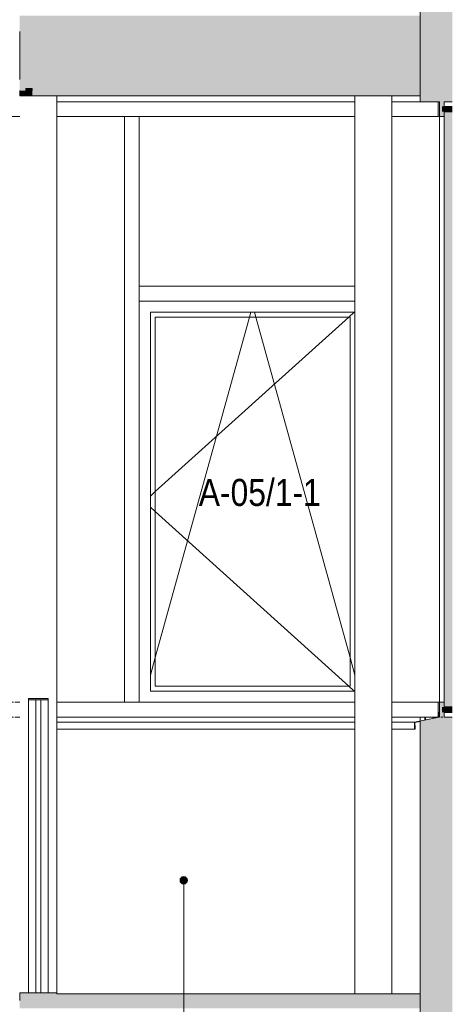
# Model space of a CAD drawing. Header units: millimetres. Extents: x -65 to 293624, y -1905 to 31061.
# Tile 255 of 256: x 129277 to 131032, y 16299 to 20299. Entities that reach past the tile are written whole.
import ezdxf

# ---------------------------------------------------------------- set-up
doc = ezdxf.new("R2010")
doc.units = ezdxf.units.MM
doc.header["$MEASUREMENT"] = 0
for name, color, linetype in [('00 Silt sein.AR', 7, 'Continuous'), ('00 Tekst.AR', 7, 'Continuous'), ('1232 Välisseinad.AR', 7, 'Continuous'), ('1244 Fassaadivarustus.AR', 7, 'Continuous'), ('1245 Klaasfassaadid.AR', 7, 'Continuous'), ('1247 Fassaadi valgusti.AR', 7, 'Continuous'), ('1251 Rõdupiirded.AR', 7, 'Continuous'), ('1253 Terrassipostid.AR', 7, 'Continuous'), ('1253 Välisterrassid.AR', 7, 'Continuous')]:
    doc.layers.add(name, color=color, linetype=linetype)
doc.styles.add('GENERATED_STYLE_4', font='txt', dxfattribs={"width": 0.84})

# ---------------------------------------------------------------- blocks, each defined once
blk = doc.blocks.new('Section Element_1042_3', base_point=(20443.1, 12361.4))
at = {"layer": '1253 Välisterrassid.AR', "linetype": 'Continuous', "lineweight": 0, "true_color": 0x000000}
for points in [[(129276.9, 20315.4), (129276.9, 20283.4), (130901.9, 20283.4), (130901.9, 20315.4)], [(129276.9, 20283.4), (129276.9, 20251.4), (130901.9, 20251.4), (130901.9, 20283.4)], [(130901.9, 20056.4), (130901.9, 20251.4), (129276.9, 20251.4), (129276.9, 20056.4)], [(130901.9, 20011.4), (130901.9, 20056.4), (129276.9, 20056.4), (129276.9, 20011.4), (129301.9, 20011.4), (129301.9, 20020.4), (129327.9, 20020.4), (129327.9, 20011.4)], [(129276.9, 20011.4), (129276.9, 19990.4), (129301.9, 19990.4), (129301.9, 20011.4)], [(130901.9, 19990.4), (130901.9, 20011.4), (129327.9, 20011.4), (129327.9, 19990.4)]]:
    blk.add_hatch(color=178, dxfattribs=at).paths.add_polyline_path(points)
at = {"layer": '1253 Välisterrassid.AR', "color": 7, "linetype": 'Continuous', "lineweight": 13}
for p, q in [((129276.9, 20251.4), (129276.9, 20056.4)), ((129276.9, 20011.4), (129276.9, 19990.4))]:
    blk.add_line(p, q, dxfattribs=at)
at = {"layer": '1253 Välisterrassid.AR', "color": 7, "linetype": 'Continuous', "lineweight": 15}
for p, q in [((129301.9, 19990.4), (129276.9, 19990.4)), ((130901.9, 19990.4), (129327.9, 19990.4))]:
    blk.add_line(p, q, dxfattribs=at)
blk = doc.blocks.new('Section Element_1104_3', base_point=(20443.1, 12361.4))
at = {"layer": '1232 Välisseinad.AR', "linetype": 'Continuous', "lineweight": 0, "true_color": 0x000000}
for points in [[(130901.9, 17449), (130901.9, 15966.4), (130922.9, 15966.4), (130922.9, 17453.5)], [(130922.9, 17453.5), (130922.9, 15966.4), (130954.9, 15966.4), (130954.9, 17460.3)], [(130979.9, 17465.4), (130979.9, 17465.6), (130954.9, 17460.3), (130954.9, 15966.4), (130986.9, 15966.4), (130986.9, 17465.4)], [(130986.9, 17465.4), (130986.9, 15966.4), (131016.9, 15966.4), (131016.9, 17465.4)], [(131016.9, 15966.4), (131031.9, 15966.4), (131031.9, 17465.4), (131016.9, 17465.4)]]:
    blk.add_hatch(color=178, dxfattribs=at).paths.add_polyline_path(points)
at = {"layer": '1232 Välisseinad.AR', "color": 7, "linetype": 'Continuous', "lineweight": 13}
for p, q in [((130920.9, 17466.4), (130901.9, 17466.4)), ((130901.9, 17466.4), (130901.9, 17450.1)), ((130920.9, 17466.4), (130920.9, 17454.1)), ((130952.9, 17466.4), (130922.9, 17466.4)), ((130922.9, 17466.4), (130922.9, 17454.5)), ((130952.9, 17466.4), (130952.9, 17460.9)), ((130954.9, 17466.4), (130954.9, 17461.3)), ((130954.9, 17466.4), (130978.9, 17466.4))]:
    blk.add_line(p, q, dxfattribs=at)
at = {"layer": '1232 Välisseinad.AR', "color": 7, "linetype": 'Continuous', "lineweight": 15}
blk.add_line((130901.9, 17449), (130901.9, 15966.4), dxfattribs=at)
at = {"layer": '1232 Välisseinad.AR', "color": 7, "linetype": 'Continuous', "lineweight": 13, "flags": 128}
for points in [[(130981.9, 15966.4), (130954.9, 15966.4), (130922.9, 15966.4), (130901.9, 15966.4)], [(131031.9, 15966.4), (131016.9, 15966.4), (131000.3, 15966.4)]]:
    blk.add_lwpolyline(points, dxfattribs=at)
blk = doc.blocks.new('Section Element_1115_3', base_point=(20443.1, 12361.4))
at = {"layer": '1232 Välisseinad.AR', "color": 7, "linetype": 'Continuous', "lineweight": 13}
for p, q in [((130636.9, 19966.4), (129426.9, 19966.4)), ((130901.9, 19966.4), (130786.9, 19966.4))]:
    blk.add_line(p, q, dxfattribs=at)
blk = doc.blocks.new('Section Element_1124_3', base_point=(20443.1, 12361.4))
at = {"layer": '1253 Terrassipostid.AR', "color": 7, "linetype": 'Continuous', "lineweight": 13}
blk.add_line((129426.9, 19990.4), (129426.9, 16346.4), dxfattribs=at)
blk = doc.blocks.new('Section Element_1125_3', base_point=(20443.1, 12361.4))
at = {"layer": '1253 Terrassipostid.AR', "color": 7, "linetype": 'Continuous', "lineweight": 13}
for p, q in [((130636.9, 16341.4), (130636.9, 19990.4)), ((130786.9, 19990.4), (130786.9, 16341.4))]:
    blk.add_line(p, q, dxfattribs=at)
blk = doc.blocks.new('Section Element_1127_3', base_point=(20443.1, 12361.4))
at = {"layer": '1253 Välisterrassid.AR', "linetype": 'Continuous', "lineweight": 0, "true_color": 0x000000}
for points in [[(129276.9, 16341.4), (129276.9, 16315.4), (130901.9, 16315.4), (130901.9, 16341.4)], [(129276.9, 16315.4), (129276.9, 16283.4), (130901.9, 16283.4), (130901.9, 16315.4)]]:
    blk.add_hatch(color=178, dxfattribs=at).paths.add_polyline_path(points)
at = {"layer": '1253 Välisterrassid.AR', "color": 7, "linetype": 'Continuous', "lineweight": 13}
for p, q in [((129276.9, 16341.4), (129276.9, 16315.4)), ((130901.9, 16341.4), (129426.9, 16341.4)), ((130901.9, 16341.4), (130901.9, 16315.4))]:
    blk.add_line(p, q, dxfattribs=at)
blk = doc.blocks.new('Section Element_1131_3', base_point=(20443.1, 12361.4))
at = {"layer": '1245 Klaasfassaadid.AR', "color": 7, "linetype": 'Continuous', "lineweight": 13}
for p, q in [((129276.9, 19906.4), (128706.9, 19906.4)), ((129701.9, 19906.4), (129426.9, 19906.4))]:
    blk.add_line(p, q, dxfattribs=at)
blk = doc.blocks.new('Section Element_1138_3', base_point=(20443.1, 12361.4))
at = {"layer": '1245 Klaasfassaadid.AR', "linetype": 'Continuous', "lineweight": 0, "true_color": 0x000000}
for points in [[(130979.9, 19966.4), (130979.9, 19906.4), (130998.4, 19906.4), (130998.4, 19925.4), (130990.8, 19925.4), (130990.8, 19947.4), (130998.4, 19947.4), (130998.3, 19966.4)], [(130990.8, 19947.4), (130990.8, 19925.4), (130998.4, 19925.4), (131024.9, 19925.4), (131024.9, 19947.4), (130998.4, 19947.4)], [(131031.9, 19947.4), (131024.9, 19947.4), (131024.9, 19925.4), (131031.9, 19925.4)]]:
    blk.add_hatch(color=178, dxfattribs=at).paths.add_polyline_path(points)
at = {"layer": '1245 Klaasfassaadid.AR', "color": 7, "linetype": 'Continuous', "lineweight": 13}
for p, q in [((130979.9, 19966.4), (130979.9, 19906.4)), ((130998.3, 19966.4), (130998.4, 19947.4)), ((130998.4, 19925.4), (130998.4, 19906.4)), ((130998.4, 19906.4), (130979.9, 19906.4))]:
    blk.add_line(p, q, dxfattribs=at)
at = {"layer": '1245 Klaasfassaadid.AR', "color": 7, "linetype": 'Continuous', "lineweight": 13, "flags": 128}
for points in [[(131031.9, 19947.4), (131024.9, 19947.4), (130998.4, 19947.4)], [(131031.9, 19925.4), (131024.9, 19925.4), (130998.4, 19925.4)]]:
    blk.add_lwpolyline(points, dxfattribs=at)
blk = doc.blocks.new('Section Element_1141_3', base_point=(20443.1, 12361.4))
at = {"layer": '1245 Klaasfassaadid.AR', "color": 7, "linetype": 'Continuous', "lineweight": 13}
for p, q in [((129761.9, 19906.4), (129731.9, 19906.4)), ((130636.9, 19906.4), (129761.9, 19906.4))]:
    blk.add_line(p, q, dxfattribs=at)
blk = doc.blocks.new('Section Element_1142_3', base_point=(20443.1, 12361.4))
at = {"layer": '1245 Klaasfassaadid.AR', "color": 7, "linetype": 'Continuous', "lineweight": 13}
for p, q in [((129701.9, 19186.4), (129701.9, 19906.4)), ((129701.9, 19906.4), (129731.9, 19906.4)), ((129761.9, 19216.4), (129761.9, 19906.4))]:
    blk.add_line(p, q, dxfattribs=at)
blk = doc.blocks.new('Section Element_1161_3', base_point=(20443.1, 12361.4))
at = {"layer": '1232 Välisseinad.AR', "linetype": 'Continuous', "lineweight": 0, "true_color": 0x000000}
for points in [[(130901.9, 21449.1), (130901.9, 19966.4), (130922.9, 19966.4), (130922.9, 21453.6)], [(130922.9, 21453.6), (130922.9, 19966.4), (130954.9, 19966.4), (130954.9, 21460.4)], [(130981.9, 21466.1), (130954.9, 21460.4), (130954.9, 19966.4), (130986.9, 19966.4), (130986.9, 21465.9), (130981.9, 21465.9)], [(130986.9, 21465.9), (130986.9, 19966.4), (131016.9, 19966.4), (131016.9, 21465.9)], [(131016.9, 19966.4), (131031.9, 19966.4), (131031.9, 21465.9), (131016.9, 21465.9)]]:
    blk.add_hatch(color=178, dxfattribs=at).paths.add_polyline_path(points)
at = {"layer": '1232 Välisseinad.AR', "color": 7, "linetype": 'Continuous', "lineweight": 15}
for p, q in [((130901.9, 21449.1), (130901.9, 20341.4)), ((130901.9, 20315.4), (130901.9, 20251.4)), ((130901.9, 20056.4), (130901.9, 20011.4)), ((130901.9, 19990.4), (130901.9, 19966.4))]:
    blk.add_line(p, q, dxfattribs=at)
at = {"layer": '1232 Välisseinad.AR', "color": 7, "linetype": 'Continuous', "lineweight": 13}
blk.add_line((130901.9, 19990.4), (130901.9, 20341.4), dxfattribs=at)
at = {"layer": '1232 Välisseinad.AR', "color": 7, "linetype": 'Continuous', "lineweight": 13, "flags": 128}
for points in [[(130979.9, 19966.4), (130954.9, 19966.4), (130922.9, 19966.4), (130901.9, 19966.4)], [(131031.9, 19966.4), (131016.9, 19966.4), (130998.3, 19966.4)]]:
    blk.add_lwpolyline(points, dxfattribs=at)
blk = doc.blocks.new('Section Element_1162_3', base_point=(20443.1, 12361.4))
at = {"layer": '1245 Klaasfassaadid.AR', "color": 7, "linetype": 'Continuous', "lineweight": 13}
blk.add_line((130979.9, 19186.4), (130979.9, 19906.4), dxfattribs=at)
blk = doc.blocks.new('Section Element_1163_3', base_point=(20443.1, 12361.4))
at = {"layer": '1245 Klaasfassaadid.AR', "linetype": 'Continuous', "lineweight": 0, "true_color": 0x000000}
blk.add_hatch(color=178, dxfattribs=at).paths.add_polyline_path([(131031.9, 19936.4), (130998.4, 19936.4), (130998.4, 17496.4), (131031.9, 17496.4)])
at = {"layer": '1245 Klaasfassaadid.AR', "color": 7, "linetype": 'Continuous', "lineweight": 13}
for p, q in [((130998.4, 19936.4), (130998.4, 17496.4)), ((131031.9, 19936.4), (130998.4, 19936.4)), ((131031.9, 17496.4), (130998.4, 17496.4))]:
    blk.add_line(p, q, dxfattribs=at)
blk = doc.blocks.new('Section Element_1206_3', base_point=(20443.1, 12361.4))
at = {"layer": '1244 Fassaadivarustus.AR', "linetype": 'Continuous', "lineweight": 0, "true_color": 0x000000}
for points in [[(130878.9, 17445.2), (130878.9, 17417.3), (130881.9, 17417.3), (130881.9, 17432.3), (130880.9, 17432.3), (130880.9, 17418.3), (130879.9, 17418.3), (130879.9, 17444.4), (130979.9, 17465.6), (130979.9, 17466.4), (130979.9, 17485.4), (130978.9, 17485.4), (130978.9, 17466.4)], [(131031.9, 17466.4), (130979.9, 17466.4), (130979.9, 17465.6), (130979.9, 17465.4), (131031.9, 17465.4)]]:
    blk.add_hatch(color=178, dxfattribs=at).paths.add_polyline_path(points)
at = {"layer": '1244 Fassaadivarustus.AR', "color": 7, "linetype": 'Continuous', "lineweight": 13}
for p, q in [((130978.9, 17485.4), (130978.9, 17466.4)), ((130979.9, 17485.4), (130978.9, 17485.4)), ((130978.9, 17466.4), (130878.9, 17445.2)), ((130878.9, 17445.2), (130878.9, 17417.3)), ((130901.9, 17449), (130879.9, 17444.4)), ((130879.9, 17444.4), (130879.9, 17418.3)), ((131031.9, 17466.4), (130998.3, 17466.4)), ((130881.9, 17417.3), (130878.9, 17417.3)), ((130880.9, 17418.3), (130879.9, 17418.3)), ((130880.9, 17432.3), (130880.9, 17418.3)), ((130881.9, 17432.3), (130880.9, 17432.3)), ((130881.9, 17432.3), (130881.9, 17417.3))]:
    blk.add_line(p, q, dxfattribs=at)
blk = doc.blocks.new('Section Element_1208_3', base_point=(20443.1, 12361.4))
at = {"layer": '1244 Fassaadivarustus.AR', "color": 7, "linetype": 'Continuous', "lineweight": 13}
for p, q in [((130978.9, 17485.4), (130977.9, 17485.4)), ((130636.9, 17445.2), (129426.9, 17445.2)), ((130878.9, 17445.2), (130786.9, 17445.2)), ((130636.9, 17417.3), (129426.9, 17417.3)), ((130878.9, 17417.3), (130786.9, 17417.3)), ((130880.9, 17432.3), (130879.9, 17432.3))]:
    blk.add_line(p, q, dxfattribs=at)
blk = doc.blocks.new('Section Element_1271_3', base_point=(20443.1, 12361.4))
at = {"layer": '1245 Klaasfassaadid.AR', "color": 7, "linetype": 'Continuous', "lineweight": 13}
blk.add_line((130979.9, 17526.4), (130979.9, 19186.4), dxfattribs=at)
blk = doc.blocks.new('Section Element_1295_3', base_point=(20443.1, 12361.4))
at = {"layer": '1245 Klaasfassaadid.AR', "color": 7, "linetype": 'Continuous', "lineweight": 13}
for p, q in [((128761.9, 17526.4), (128706.9, 17526.4)), ((128871.9, 17526.4), (128781.9, 17526.4)), ((128981.9, 17526.4), (128891.9, 17526.4)), ((129091.9, 17526.4), (129001.9, 17526.4)), ((129201.9, 17526.4), (129111.9, 17526.4)), ((129251.9, 17526.4), (129221.9, 17526.4)), ((129276.9, 17526.4), (129256.9, 17526.4)), ((129701.9, 17526.4), (129426.9, 17526.4)), ((128761.9, 17466.4), (128706.9, 17466.4)), ((128871.9, 17466.4), (128781.9, 17466.4)), ((128981.9, 17466.4), (128891.9, 17466.4)), ((129091.9, 17466.4), (129001.9, 17466.4)), ((129201.9, 17466.4), (129111.9, 17466.4)), ((129251.9, 17466.4), (129221.9, 17466.4)), ((129276.9, 17466.4), (129256.9, 17466.4)), ((129731.9, 17466.4), (129426.9, 17466.4))]:
    blk.add_line(p, q, dxfattribs=at)
blk = doc.blocks.new('Section Element_1296_3', base_point=(20443.1, 12361.4))
at = {"layer": '1245 Klaasfassaadid.AR', "color": 7, "linetype": 'Continuous', "lineweight": 13}
for p, q in [((130636.9, 17526.4), (129761.9, 17526.4)), ((130636.9, 17466.4), (129731.9, 17466.4))]:
    blk.add_line(p, q, dxfattribs=at)
blk = doc.blocks.new('Section Element_1298_3', base_point=(20443.1, 12361.4))
at = {"layer": '1245 Klaasfassaadid.AR', "color": 7, "linetype": 'Continuous', "lineweight": 13}
for p, q in [((129701.9, 17526.4), (129701.9, 19186.4)), ((129761.9, 17526.4), (129761.9, 19156.4)), ((129761.9, 17526.4), (129701.9, 17526.4))]:
    blk.add_line(p, q, dxfattribs=at)
blk = doc.blocks.new('Section Element_1335_3', base_point=(20443.1, 12361.4))
at = {"layer": '1245 Klaasfassaadid.AR', "color": 7, "linetype": 'Continuous', "lineweight": 13}
for p, q in [((129806.9, 19111.4), (129806.9, 17571.4)), ((130636.9, 19111.4), (129806.9, 19111.4)), ((130616.9, 19091.4), (129826.9, 19091.4)), ((129826.9, 19091.4), (129826.9, 17591.4)), ((130616.9, 17591.4), (130616.9, 19091.4)), ((129806.9, 17571.4), (130636.9, 17571.4)), ((129826.9, 17591.4), (130616.9, 17591.4))]:
    blk.add_line(p, q, dxfattribs=at)
at = {"layer": '1245 Klaasfassaadid.AR', "color": 253, "linetype": 'Continuous', "lineweight": 13, "true_color": 0xa5a6a4}
for p, q in [((130612.1, 19091.4), (129826.9, 18382.1)), ((129826.9, 17709), (130209.4, 19091.4)), ((130209.4, 19091.4), (130215, 19111.4)), ((130234.3, 19091.4), (130228.8, 19111.4)), ((130616.9, 17709), (130234.3, 19091.4)), ((130634.2, 19111.4), (130612.1, 19091.4)), ((129826.9, 18382.1), (129806.9, 18364)), ((129826.9, 18300.8), (129806.9, 18318.8)), ((130612.1, 17591.4), (129826.9, 18300.8)), ((129806.9, 17636.8), (129826.9, 17709)), ((130636.9, 17636.8), (130616.9, 17709)), ((130634.2, 17571.4), (130612.1, 17591.4))]:
    blk.add_line(p, q, dxfattribs=at)
blk = doc.blocks.new('Section Element_1433_3', base_point=(20443.1, 12361.4))
at = {"layer": '1247 Fassaadi valgusti.AR', "linetype": 'Continuous', "lineweight": 0, "true_color": 0x000000}
blk.add_hatch(color=178, dxfattribs=at).paths.add_polyline_path([(129327.9, 19990.4), (129327.9, 20020.4), (129301.9, 20020.4), (129301.9, 19990.4)])
at = {"layer": '1247 Fassaadi valgusti.AR', "color": 7, "linetype": 'Continuous', "lineweight": 13}
for p, q in [((129301.9, 20020.4), (129301.9, 20011.4)), ((129327.9, 20020.4), (129301.9, 20020.4)), ((129327.9, 20020.4), (129327.9, 20011.4)), ((129327.9, 19990.4), (129301.9, 19990.4))]:
    blk.add_line(p, q, dxfattribs=at)
blk = doc.blocks.new('Section Element_1498_3', base_point=(20443.1, 12361.4))
at = {"layer": '1245 Klaasfassaadid.AR', "linetype": 'Continuous', "lineweight": 0, "true_color": 0x000000}
for points in [[(130979.9, 17466.4), (130998.3, 17466.4), (130998.4, 17485.4), (130990.8, 17485.4), (130990.8, 17507.4), (130998.4, 17507.4), (130998.4, 17526.4), (130979.9, 17526.4)], [(130990.8, 17485.4), (130998.4, 17485.4), (131024.9, 17485.4), (131024.9, 17507.4), (130998.4, 17507.4), (130990.8, 17507.4)], [(131031.9, 17507.4), (131024.9, 17507.4), (131024.9, 17485.4), (131031.9, 17485.4)]]:
    blk.add_hatch(color=178, dxfattribs=at).paths.add_polyline_path(points)
at = {"layer": '1245 Klaasfassaadid.AR', "color": 7, "linetype": 'Continuous', "lineweight": 13}
for p, q in [((130979.9, 17526.4), (130979.9, 17485.4)), ((130998.4, 17526.4), (130979.9, 17526.4)), ((130998.4, 17526.4), (130998.4, 17507.4)), ((130998.4, 17485.4), (130998.3, 17466.4))]:
    blk.add_line(p, q, dxfattribs=at)
at = {"layer": '1245 Klaasfassaadid.AR', "color": 7, "linetype": 'Continuous', "lineweight": 13, "flags": 128}
for points in [[(131031.9, 17507.4), (131024.9, 17507.4), (130998.4, 17507.4)], [(131031.9, 17485.4), (131024.9, 17485.4), (130998.4, 17485.4)]]:
    blk.add_lwpolyline(points, dxfattribs=at)
blk = doc.blocks.new('Section Element_1656_3', base_point=(20443.1, 12361.4))
at = {"layer": '1245 Klaasfassaadid.AR', "color": 7, "linetype": 'Continuous', "lineweight": 13}
blk.add_line((130979.9, 17485.4), (130979.9, 17466.4), dxfattribs=at)
blk = doc.blocks.new('Section Element_1659_3', base_point=(20443.1, 12361.4))
at = {"layer": '1245 Klaasfassaadid.AR', "color": 7, "linetype": 'Continuous', "lineweight": 13}
for q in [(130974.9, 19966.4), (130786.9, 19906.4), (130979.9, 19906.4)]:
    blk.add_line((130974.9, 19906.4), q, dxfattribs=at)
blk = doc.blocks.new('Section Element_1660_3', base_point=(20443.1, 12361.4))
at = {"layer": '1245 Klaasfassaadid.AR', "color": 7, "linetype": 'Continuous', "lineweight": 13}
for p, q in [((130974.9, 17526.4), (130786.9, 17526.4)), ((130974.9, 17526.4), (130979.9, 17526.4)), ((130974.9, 17526.4), (130974.9, 17466.4)), ((130901.9, 17466.4), (130786.9, 17466.4)), ((130922.9, 17466.4), (130920.9, 17466.4)), ((130954.9, 17466.4), (130952.9, 17466.4)), ((130984.9, 17466.4), (130993.3, 17466.4))]:
    blk.add_line(p, q, dxfattribs=at)
blk = doc.blocks.new('Section Element_1662_3', base_point=(20443.1, 12361.4))
at = {"layer": '1245 Klaasfassaadid.AR', "color": 7, "linetype": 'Continuous', "lineweight": 13}
for p, q in [((129761.9, 19156.4), (129761.9, 19216.4)), ((129761.9, 19216.4), (130636.9, 19216.4)), ((129761.9, 19156.4), (130636.9, 19156.4))]:
    blk.add_line(p, q, dxfattribs=at)
blk = doc.blocks.new('Section Element_2539_3', base_point=(20443.1, 12361.4))
at = {"layer": '1251 Rõdupiirded.AR', "linetype": 'Continuous', "lineweight": 0, "true_color": 0x000000}
blk.add_hatch(color=178, dxfattribs=at).paths.add_polyline_path([(129391.9, 17536.4), (129391.9, 17541.4), (129311.9, 17541.4), (129311.9, 17536.4)])
at = {"layer": '1251 Rõdupiirded.AR', "color": 7, "linetype": 'Continuous', "lineweight": 15}
for p, q in [((129311.9, 17541.4), (129311.9, 17536.4)), ((129391.9, 17541.4), (129311.9, 17541.4)), ((129391.9, 17536.4), (129311.9, 17536.4)), ((129391.9, 17541.4), (129391.9, 17536.4))]:
    blk.add_line(p, q, dxfattribs=at)
blk = doc.blocks.new('Section Element_2540_3', base_point=(20443.1, 12361.4))
at = {"layer": '1251 Rõdupiirded.AR', "linetype": 'Continuous', "lineweight": 0, "true_color": 0x000000}
blk.add_hatch(color=178, dxfattribs=at).paths.add_polyline_path([(129276.9, 16346.4), (129276.9, 16341.4), (129426.9, 16341.4), (129426.9, 16346.4)])
at = {"layer": '1251 Rõdupiirded.AR', "color": 7, "linetype": 'Continuous', "lineweight": 15}
for p, q in [((129276.9, 16346.4), (129276.9, 16341.4)), ((129426.9, 16346.4), (129276.9, 16346.4)), ((129426.9, 16346.4), (129426.9, 16341.4))]:
    blk.add_line(p, q, dxfattribs=at)
blk = doc.blocks.new('Section Element_2541_3', base_point=(20443.1, 12361.4))
at = {"layer": '1251 Rõdupiirded.AR', "color": 7, "linetype": 'Continuous', "lineweight": 13}
for p, q in [((129341.9, 16346.4), (129341.9, 17536.4)), ((129361.9, 16346.4), (129361.9, 17536.4))]:
    blk.add_line(p, q, dxfattribs=at)
blk = doc.blocks.new('Section Element_2542_3', base_point=(20443.1, 12361.4))
at = {"layer": '1251 Rõdupiirded.AR', "color": 7, "linetype": 'Continuous', "lineweight": 13}
for p, q in [((129311.9, 16346.4), (129311.9, 17536.4)), ((129391.9, 16346.4), (129391.9, 17536.4))]:
    blk.add_line(p, q, dxfattribs=at)
blk = doc.blocks.new('Label_26_3', base_point=(129942.2, 16803))
at = {"layer": '00 Silt sein.AR', "linetype": 'Continuous', "lineweight": 0, "true_color": 0x000000}
blk.add_hatch(color=178, dxfattribs=at).paths.add_polyline_path([(129927.2, 16803), (129928.4, 16797.2), (129931.6, 16792.4), (129936.5, 16789.1), (129942.2, 16788), (129948, 16789.1), (129952.9, 16792.4), (129956.1, 16797.2), (129957.2, 16803), (129956.1, 16808.7), (129952.9, 16813.6), (129948, 16816.8), (129942.2, 16818), (129936.5, 16816.8), (129931.6, 16813.6), (129928.4, 16808.7)])
at = {"layer": '00 Silt sein.AR', "color": 7, "linetype": 'Continuous', "lineweight": 13}
blk.add_line((129942.2, 16788), (129942.2, 11111.4), dxfattribs=at)
blk.add_circle((129942.2, 16803), 15, dxfattribs=at)

msp = doc.modelspace()

# ---------------------------------------------------------------- block references
at = {"layer": '00 Silt sein.AR', "color": 7, "linetype": 'Continuous', "lineweight": 13}
msp.add_blockref('Label_26_3', (129942.2, 16803), dxfattribs=at)
at = {"layer": '1232 Välisseinad.AR', "lineweight": 0}
for name in ['Section Element_1161_3', 'Section Element_1115_3', 'Section Element_1104_3']:
    msp.add_blockref(name, (20443.1, 12361.4), dxfattribs=at)
at = {"layer": '1244 Fassaadivarustus.AR', "lineweight": 0}
for name in ['Section Element_1208_3', 'Section Element_1206_3']:
    msp.add_blockref(name, (20443.1, 12361.4), dxfattribs=at)
at = {"layer": '1245 Klaasfassaadid.AR', "lineweight": 0}
for name in ['Section Element_1659_3', 'Section Element_1138_3', 'Section Element_1163_3', 'Section Element_1131_3', 'Section Element_1142_3', 'Section Element_1141_3', 'Section Element_1162_3', 'Section Element_1662_3', 'Section Element_1298_3', 'Section Element_1271_3', 'Section Element_1335_3', 'Section Element_1295_3', 'Section Element_1296_3', 'Section Element_1660_3', 'Section Element_1498_3', 'Section Element_1656_3']:
    msp.add_blockref(name, (20443.1, 12361.4), dxfattribs=at)
at = {"layer": '1247 Fassaadi valgusti.AR', "lineweight": 0}
msp.add_blockref('Section Element_1433_3', (20443.1, 12361.4), dxfattribs=at)
at = {"layer": '1251 Rõdupiirded.AR', "lineweight": 0}
for name in ['Section Element_2539_3', 'Section Element_2542_3', 'Section Element_2541_3', 'Section Element_2540_3']:
    msp.add_blockref(name, (20443.1, 12361.4), dxfattribs=at)
at = {"layer": '1253 Terrassipostid.AR', "lineweight": 0}
for name in ['Section Element_1124_3', 'Section Element_1125_3']:
    msp.add_blockref(name, (20443.1, 12361.4), dxfattribs=at)
at = {"layer": '1253 Välisterrassid.AR', "lineweight": 0}
for name in ['Section Element_1042_3', 'Section Element_1127_3']:
    msp.add_blockref(name, (20443.1, 12361.4), dxfattribs=at)

# ---------------------------------------------------------------- texts
at = {"layer": '00 Tekst.AR', "color": 5, "linetype": 'Continuous', "lineweight": 13, "insert": (130003.3, 18433.9), "char_height": 109.993, "attachment_point": 1, "style": 'GENERATED_STYLE_4'}
msp.add_mtext('\\A1;{\\pql;\\fArial|b0|i0|c0|p34;A-05/1-1}', dxfattribs=at)

doc.saveas('drawing.dxf')
